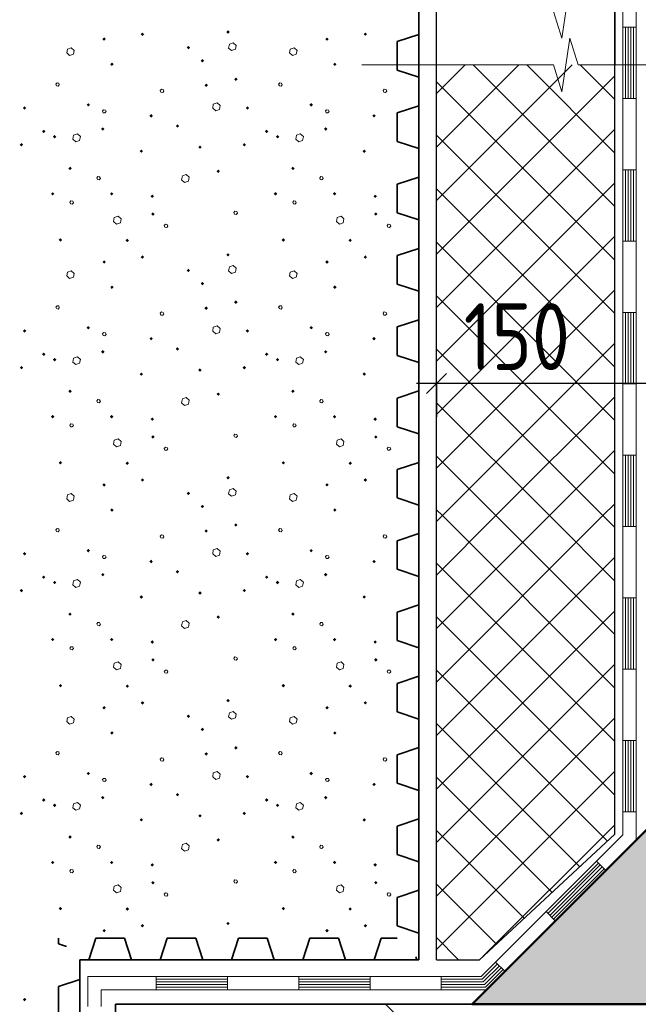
# Model space of a CAD drawing. Header units: millimetres. Extents: x 0 to 21000, y 0 to 14850.
# Tile 21 of 29: x 14644 to 15801, y 8494 to 10335. Entities that reach past the tile are written whole.
import ezdxf

# ---------------------------------------------------------------- set-up
doc = ezdxf.new("R2010")
doc.units = ezdxf.units.MM
for name, color, linetype, lineweight in [('Standard', 7, 'Continuous', 25), ('ЖБ Плита Фундамента верхний уровень', 7, 'Continuous', 35), ('Размерная линия_ общее', 7, 'Continuous', 13), ('Стена_ кирп кладка силик нес', 8, 'Continuous', 70), ('Фундаменты общие', 7, 'Continuous', 25)]:
    doc.layers.add(name, color=color, linetype=linetype, lineweight=lineweight)
doc.styles.add('ISOCPEUR', font='txt')

msp = doc.modelspace()

# ---------------------------------------------------------------- hatches: boundary and pattern name
at = {"layer": 'Стена_ кирп кладка силик нес', "linetype": 'Continuous', "lineweight": 13, "transparency": 33554687}
for points in [[(14870.6, 10307.8), (14873.8, 10311), (14877.1, 10307.8), (14873.8, 10304.5)], [(15030.6, 10311.9), (15033.8, 10315.2), (15037.1, 10311.9), (15033.8, 10308.7)], [(15287.2, 10307.8), (15290.5, 10311), (15293.7, 10307.8), (15290.5, 10304.5)], [(14798.9, 10298.6), (14802.2, 10301.9), (14805.4, 10298.6), (14802.2, 10295.4)], [(15215.6, 10298.6), (15218.8, 10301.9), (15222.1, 10298.6), (15218.8, 10295.4)], [(14956.4, 10282.8), (14959.7, 10286), (14962.9, 10282.8), (14959.7, 10279.5)], [(14813.5, 10251.5), (14816.7, 10254.8), (14820, 10251.5), (14816.7, 10248.3)], [(14982.7, 10258.2), (14985.9, 10261.4), (14989.2, 10258.2), (14985.9, 10254.9)], [(15230.2, 10251.5), (15233.4, 10254.8), (15236.7, 10251.5), (15233.4, 10248.3)], [(15045.2, 10223.6), (15048.4, 10226.9), (15051.7, 10223.6), (15048.4, 10220.4)], [(14989.7, 10212.4), (14993, 10215.6), (14996.2, 10212.4), (14993, 10209.1)], [(14650.2, 10169.9), (14653.4, 10173.1), (14656.7, 10169.9), (14653.4, 10166.6)], [(14769.3, 10175.7), (14772.6, 10178.9), (14775.8, 10175.7), (14772.6, 10172.4)], [(15066.8, 10169.9), (15070.1, 10173.1), (15073.3, 10169.9), (15070.1, 10166.6)], [(15186, 10175.7), (15189.2, 10178.9), (15192.5, 10175.7), (15189.2, 10172.4)], [(14886.8, 10155.3), (14890.1, 10158.5), (14893.3, 10155.3), (14890.1, 10152)], [(15303.5, 10155.3), (15306.7, 10158.5), (15310, 10155.3), (15306.7, 10152)], [(14686, 10126.1), (14689.2, 10129.4), (14692.5, 10126.1), (14689.2, 10122.9)], [(14796.4, 10130.7), (14799.7, 10133.9), (14802.9, 10130.7), (14799.7, 10127.4)], [(14936, 10136.1), (14939.2, 10139.4), (14942.5, 10136.1), (14939.2, 10132.9)], [(15102.7, 10126.1), (15105.9, 10129.4), (15109.2, 10126.1), (15105.9, 10122.9)], [(15213.1, 10130.7), (15216.3, 10133.9), (15219.6, 10130.7), (15216.3, 10127.4)], [(14706.4, 10116.1), (14709.7, 10119.4), (14712.9, 10116.1), (14709.7, 10112.9)], [(15123.1, 10116.1), (15126.3, 10119.4), (15129.6, 10116.1), (15126.3, 10112.9)], [(14644.3, 10101.1), (14647.6, 10104.4), (14650.8, 10101.1), (14647.6, 10097.9)], [(14868.5, 10089), (14871.7, 10092.3), (14875, 10089), (14871.7, 10085.8)], [(14978.1, 10096.5), (14981.3, 10099.8), (14984.6, 10096.5), (14981.3, 10093.3)], [(15061, 10101.1), (15064.2, 10104.4), (15067.5, 10101.1), (15064.2, 10097.9)], [(15285.2, 10089), (15288.4, 10092.3), (15291.7, 10089), (15288.4, 10085.8)], [(14735.2, 10056.9), (14738.4, 10060.2), (14741.7, 10056.9), (14738.4, 10053.7)], [(15012.2, 10051.5), (15015.5, 10054.8), (15018.7, 10051.5), (15015.5, 10048.3)], [(15151.8, 10056.9), (15155.1, 10060.2), (15158.3, 10056.9), (15155.1, 10053.7)], [(14702.7, 10009.4), (14705.9, 10012.7), (14709.2, 10009.4), (14705.9, 10006.2)], [(14813.1, 10009.4), (14816.3, 10012.7), (14819.6, 10009.4), (14816.3, 10006.2)], [(14888.9, 10004.9), (14892.2, 10008.1), (14895.4, 10004.9), (14892.2, 10001.6)], [(15119.3, 10009.4), (15122.6, 10012.7), (15125.8, 10009.4), (15122.6, 10006.2)], [(15229.7, 10009.4), (15233, 10012.7), (15236.2, 10009.4), (15233, 10006.2)], [(15305.6, 10004.9), (15308.8, 10008.1), (15312.1, 10004.9), (15308.8, 10001.6)], [(14890.2, 9971.5), (14893.4, 9974.8), (14896.7, 9971.5), (14893.4, 9968.3)], [(15306.8, 9971.5), (15310.1, 9974.8), (15313.3, 9971.5), (15310.1, 9968.3)], [(14717.2, 9923.2), (14720.5, 9926.4), (14723.7, 9923.2), (14720.5, 9919.9)], [(14842.2, 9922.4), (14845.5, 9925.6), (14848.7, 9922.4), (14845.5, 9919.1)], [(15133.9, 9923.2), (15137.2, 9926.4), (15140.4, 9923.2), (15137.2, 9919.9)], [(15258.9, 9922.4), (15262.2, 9925.6), (15265.4, 9922.4), (15262.2, 9919.1)], [(14798.9, 9881.9), (14802.2, 9885.2), (14805.4, 9881.9), (14802.2, 9878.7)], [(14870.6, 9891.1), (14873.8, 9894.4), (14877.1, 9891.1), (14873.8, 9887.9)], [(15030.6, 9895.3), (15033.8, 9898.5), (15037.1, 9895.3), (15033.8, 9892)], [(15215.6, 9881.9), (15218.8, 9885.2), (15222.1, 9881.9), (15218.8, 9878.7)], [(15287.2, 9891.1), (15290.5, 9894.4), (15293.7, 9891.1), (15290.5, 9887.9)], [(14956.4, 9866.1), (14959.7, 9869.4), (14962.9, 9866.1), (14959.7, 9862.9)], [(14813.5, 9834.9), (14816.7, 9838.1), (14820, 9834.9), (14816.7, 9831.6)], [(14982.7, 9841.5), (14985.9, 9844.8), (14989.2, 9841.5), (14985.9, 9838.3)], [(15230.2, 9834.9), (15233.4, 9838.1), (15236.7, 9834.9), (15233.4, 9831.6)], [(14989.7, 9795.7), (14993, 9798.9), (14996.2, 9795.7), (14993, 9792.4)], [(15045.2, 9806.9), (15048.4, 9810.2), (15051.7, 9806.9), (15048.4, 9803.7)], [(14650.2, 9753.2), (14653.4, 9756.4), (14656.7, 9753.2), (14653.4, 9749.9)], [(14769.3, 9759), (14772.6, 9762.3), (14775.8, 9759), (14772.6, 9755.8)], [(15066.8, 9753.2), (15070.1, 9756.4), (15073.3, 9753.2), (15070.1, 9749.9)], [(15186, 9759), (15189.2, 9762.3), (15192.5, 9759), (15189.2, 9755.8)], [(14886.8, 9738.6), (14890.1, 9741.9), (14893.3, 9738.6), (14890.1, 9735.4)], [(15303.5, 9738.6), (15306.7, 9741.9), (15310, 9738.6), (15306.7, 9735.4)], [(14936, 9719.4), (14939.2, 9722.7), (14942.5, 9719.4), (14939.2, 9716.2)], [(14686, 9709.4), (14689.2, 9712.7), (14692.5, 9709.4), (14689.2, 9706.2)], [(14706.4, 9699.4), (14709.7, 9702.7), (14712.9, 9699.4), (14709.7, 9696.2)], [(14796.4, 9714), (14799.7, 9717.3), (14802.9, 9714), (14799.7, 9710.8)], [(15102.7, 9709.4), (15105.9, 9712.7), (15109.2, 9709.4), (15105.9, 9706.2)], [(15123.1, 9699.4), (15126.3, 9702.7), (15129.6, 9699.4), (15126.3, 9696.2)], [(15213.1, 9714), (15216.3, 9717.3), (15219.6, 9714), (15216.3, 9710.8)], [(14644.3, 9684.4), (14647.6, 9687.7), (14650.8, 9684.4), (14647.6, 9681.2)], [(14978.1, 9679.9), (14981.3, 9683.1), (14984.6, 9679.9), (14981.3, 9676.6)], [(15061, 9684.4), (15064.2, 9687.7), (15067.5, 9684.4), (15064.2, 9681.2)], [(14868.5, 9672.4), (14871.7, 9675.6), (14875, 9672.4), (14871.7, 9669.1)], [(15285.2, 9672.4), (15288.4, 9675.6), (15291.7, 9672.4), (15288.4, 9669.1)], [(14735.2, 9640.3), (14738.4, 9643.5), (14741.7, 9640.3), (14738.4, 9637)], [(15012.2, 9634.9), (15015.5, 9638.1), (15018.7, 9634.9), (15015.5, 9631.6)], [(15151.8, 9640.3), (15155.1, 9643.5), (15158.3, 9640.3), (15155.1, 9637)], [(14702.7, 9592.8), (14705.9, 9596), (14709.2, 9592.8), (14705.9, 9589.5)], [(14813.1, 9592.8), (14816.3, 9596), (14819.6, 9592.8), (14816.3, 9589.5)], [(14888.9, 9588.2), (14892.2, 9591.4), (14895.4, 9588.2), (14892.2, 9584.9)], [(15119.3, 9592.8), (15122.6, 9596), (15125.8, 9592.8), (15122.6, 9589.5)], [(15229.7, 9592.8), (15233, 9596), (15236.2, 9592.8), (15233, 9589.5)], [(15305.6, 9588.2), (15308.8, 9591.4), (15312.1, 9588.2), (15308.8, 9584.9)], [(14890.2, 9554.9), (14893.4, 9558.1), (14896.7, 9554.9), (14893.4, 9551.6)], [(15306.8, 9554.9), (15310.1, 9558.1), (15313.3, 9554.9), (15310.1, 9551.6)], [(14717.2, 9506.5), (14720.5, 9509.8), (14723.7, 9506.5), (14720.5, 9503.3)], [(14842.2, 9505.7), (14845.5, 9508.9), (14848.7, 9505.7), (14845.5, 9502.4)], [(15133.9, 9506.5), (15137.2, 9509.8), (15140.4, 9506.5), (15137.2, 9503.3)], [(15258.9, 9505.7), (15262.2, 9508.9), (15265.4, 9505.7), (15262.2, 9502.4)], [(15030.6, 9478.6), (15033.8, 9481.9), (15037.1, 9478.6), (15033.8, 9475.4)], [(14798.9, 9465.3), (14802.2, 9468.5), (14805.4, 9465.3), (14802.2, 9462)], [(14870.6, 9474.4), (14873.8, 9477.7), (14877.1, 9474.4), (14873.8, 9471.2)], [(15215.6, 9465.3), (15218.8, 9468.5), (15222.1, 9465.3), (15218.8, 9462)], [(15287.2, 9474.4), (15290.5, 9477.7), (15293.7, 9474.4), (15290.5, 9471.2)], [(14956.4, 9449.4), (14959.7, 9452.7), (14962.9, 9449.4), (14959.7, 9446.2)], [(14982.7, 9424.9), (14985.9, 9428.1), (14989.2, 9424.9), (14985.9, 9421.6)], [(14813.5, 9418.2), (14816.7, 9421.4), (14820, 9418.2), (14816.7, 9414.9)], [(15230.2, 9418.2), (15233.4, 9421.4), (15236.7, 9418.2), (15233.4, 9414.9)], [(15045.2, 9390.3), (15048.4, 9393.5), (15051.7, 9390.3), (15048.4, 9387)], [(14989.7, 9379), (14993, 9382.3), (14996.2, 9379), (14993, 9375.8)], [(14650.2, 9336.5), (14653.4, 9339.8), (14656.7, 9336.5), (14653.4, 9333.3)], [(14769.3, 9342.4), (14772.6, 9345.6), (14775.8, 9342.4), (14772.6, 9339.1)], [(15066.8, 9336.5), (15070.1, 9339.8), (15073.3, 9336.5), (15070.1, 9333.3)], [(15186, 9342.4), (15189.2, 9345.6), (15192.5, 9342.4), (15189.2, 9339.1)], [(14886.8, 9321.9), (14890.1, 9325.2), (14893.3, 9321.9), (14890.1, 9318.7)], [(15303.5, 9321.9), (15306.7, 9325.2), (15310, 9321.9), (15306.7, 9318.7)], [(14686, 9292.8), (14689.2, 9296), (14692.5, 9292.8), (14689.2, 9289.5)], [(14796.4, 9297.4), (14799.7, 9300.6), (14802.9, 9297.4), (14799.7, 9294.1)], [(14936, 9302.8), (14939.2, 9306), (14942.5, 9302.8), (14939.2, 9299.5)], [(15102.7, 9292.8), (15105.9, 9296), (15109.2, 9292.8), (15105.9, 9289.5)], [(15213.1, 9297.4), (15216.3, 9300.6), (15219.6, 9297.4), (15216.3, 9294.1)], [(14706.4, 9282.8), (14709.7, 9286), (14712.9, 9282.8), (14709.7, 9279.5)], [(15123.1, 9282.8), (15126.3, 9286), (15129.6, 9282.8), (15126.3, 9279.5)], [(14644.3, 9267.8), (14647.6, 9271), (14650.8, 9267.8), (14647.6, 9264.5)], [(14868.5, 9255.7), (14871.7, 9258.9), (14875, 9255.7), (14871.7, 9252.4)], [(14978.1, 9263.2), (14981.3, 9266.4), (14984.6, 9263.2), (14981.3, 9259.9)], [(15061, 9267.8), (15064.2, 9271), (15067.5, 9267.8), (15064.2, 9264.5)], [(15285.2, 9255.7), (15288.4, 9258.9), (15291.7, 9255.7), (15288.4, 9252.4)], [(14735.2, 9223.6), (14738.4, 9226.9), (14741.7, 9223.6), (14738.4, 9220.4)], [(15151.8, 9223.6), (15155.1, 9226.9), (15158.3, 9223.6), (15155.1, 9220.4)], [(15012.2, 9218.2), (15015.5, 9221.4), (15018.7, 9218.2), (15015.5, 9214.9)], [(14702.7, 9176.1), (14705.9, 9179.4), (14709.2, 9176.1), (14705.9, 9172.9)], [(14813.1, 9176.1), (14816.3, 9179.4), (14819.6, 9176.1), (14816.3, 9172.9)], [(14888.9, 9171.5), (14892.2, 9174.8), (14895.4, 9171.5), (14892.2, 9168.3)], [(15119.3, 9176.1), (15122.6, 9179.4), (15125.8, 9176.1), (15122.6, 9172.9)], [(15229.7, 9176.1), (15233, 9179.4), (15236.2, 9176.1), (15233, 9172.9)], [(15305.6, 9171.5), (15308.8, 9174.8), (15312.1, 9171.5), (15308.8, 9168.3)], [(14890.2, 9138.2), (14893.4, 9141.4), (14896.7, 9138.2), (14893.4, 9134.9)], [(15306.8, 9138.2), (15310.1, 9141.4), (15313.3, 9138.2), (15310.1, 9134.9)], [(14717.2, 9089.9), (14720.5, 9093.1), (14723.7, 9089.9), (14720.5, 9086.6)], [(15133.9, 9089.9), (15137.2, 9093.1), (15140.4, 9089.9), (15137.2, 9086.6)], [(14842.2, 9089), (14845.5, 9092.3), (14848.7, 9089), (14845.5, 9085.8)], [(15258.9, 9089), (15262.2, 9092.3), (15265.4, 9089), (15262.2, 9085.8)], [(14870.6, 9057.8), (14873.8, 9061), (14877.1, 9057.8), (14873.8, 9054.5)], [(15030.6, 9061.9), (15033.8, 9065.2), (15037.1, 9061.9), (15033.8, 9058.7)], [(15287.2, 9057.8), (15290.5, 9061), (15293.7, 9057.8), (15290.5, 9054.5)], [(14798.9, 9048.6), (14802.2, 9051.9), (14805.4, 9048.6), (14802.2, 9045.4)], [(15215.6, 9048.6), (15218.8, 9051.9), (15222.1, 9048.6), (15218.8, 9045.4)], [(14956.4, 9032.8), (14959.7, 9036), (14962.9, 9032.8), (14959.7, 9029.5)], [(14813.5, 9001.5), (14816.7, 9004.8), (14820, 9001.5), (14816.7, 8998.3)], [(14982.7, 9008.2), (14985.9, 9011.4), (14989.2, 9008.2), (14985.9, 9004.9)], [(15230.2, 9001.5), (15233.4, 9004.8), (15236.7, 9001.5), (15233.4, 8998.3)], [(14989.7, 8962.4), (14993, 8965.6), (14996.2, 8962.4), (14993, 8959.1)], [(15045.2, 8973.6), (15048.4, 8976.9), (15051.7, 8973.6), (15048.4, 8970.4)], [(14769.3, 8925.7), (14772.6, 8928.9), (14775.8, 8925.7), (14772.6, 8922.4)], [(15186, 8925.7), (15189.2, 8928.9), (15192.5, 8925.7), (15189.2, 8922.4)], [(14650.2, 8919.9), (14653.4, 8923.1), (14656.7, 8919.9), (14653.4, 8916.6)], [(15066.8, 8919.9), (15070.1, 8923.1), (15073.3, 8919.9), (15070.1, 8916.6)], [(14886.8, 8905.3), (14890.1, 8908.5), (14893.3, 8905.3), (14890.1, 8902)], [(15303.5, 8905.3), (15306.7, 8908.5), (15310, 8905.3), (15306.7, 8902)], [(14686, 8876.1), (14689.2, 8879.4), (14692.5, 8876.1), (14689.2, 8872.9)], [(14796.4, 8880.7), (14799.7, 8883.9), (14802.9, 8880.7), (14799.7, 8877.4)], [(14936, 8886.1), (14939.2, 8889.4), (14942.5, 8886.1), (14939.2, 8882.9)], [(15102.7, 8876.1), (15105.9, 8879.4), (15109.2, 8876.1), (15105.9, 8872.9)], [(15213.1, 8880.7), (15216.3, 8883.9), (15219.6, 8880.7), (15216.3, 8877.4)], [(14644.3, 8851.1), (14647.6, 8854.4), (14650.8, 8851.1), (14647.6, 8847.9)], [(14706.4, 8866.1), (14709.7, 8869.4), (14712.9, 8866.1), (14709.7, 8862.9)], [(15061, 8851.1), (15064.2, 8854.4), (15067.5, 8851.1), (15064.2, 8847.9)], [(15123.1, 8866.1), (15126.3, 8869.4), (15129.6, 8866.1), (15126.3, 8862.9)], [(14868.5, 8839), (14871.7, 8842.3), (14875, 8839), (14871.7, 8835.8)], [(14978.1, 8846.5), (14981.3, 8849.8), (14984.6, 8846.5), (14981.3, 8843.3)], [(15285.2, 8839), (15288.4, 8842.3), (15291.7, 8839), (15288.4, 8835.8)], [(14735.2, 8806.9), (14738.4, 8810.2), (14741.7, 8806.9), (14738.4, 8803.7)], [(15012.2, 8801.5), (15015.5, 8804.8), (15018.7, 8801.5), (15015.5, 8798.3)], [(15151.8, 8806.9), (15155.1, 8810.2), (15158.3, 8806.9), (15155.1, 8803.7)], [(14702.7, 8759.4), (14705.9, 8762.7), (14709.2, 8759.4), (14705.9, 8756.2)], [(14813.1, 8759.4), (14816.3, 8762.7), (14819.6, 8759.4), (14816.3, 8756.2)], [(15119.3, 8759.4), (15122.6, 8762.7), (15125.8, 8759.4), (15122.6, 8756.2)], [(15229.7, 8759.4), (15233, 8762.7), (15236.2, 8759.4), (15233, 8756.2)], [(14888.9, 8754.9), (14892.2, 8758.1), (14895.4, 8754.9), (14892.2, 8751.6)], [(15305.6, 8754.9), (15308.8, 8758.1), (15312.1, 8754.9), (15308.8, 8751.6)], [(14890.2, 8721.5), (14893.4, 8724.8), (14896.7, 8721.5), (14893.4, 8718.3)], [(15306.8, 8721.5), (15310.1, 8724.8), (15313.3, 8721.5), (15310.1, 8718.3)], [(14717.2, 8673.2), (14720.5, 8676.4), (14723.7, 8673.2), (14720.5, 8669.9)], [(14842.2, 8672.4), (14845.5, 8675.6), (14848.7, 8672.4), (14845.5, 8669.1)], [(15133.9, 8673.2), (15137.2, 8676.4), (15140.4, 8673.2), (15137.2, 8669.9)], [(15258.9, 8672.4), (15262.2, 8675.6), (15265.4, 8672.4), (15262.2, 8669.1)], [(14798.9, 8631.9), (14802.2, 8635.2), (14805.4, 8631.9), (14802.2, 8628.7)], [(14870.6, 8641.1), (14873.8, 8644.4), (14877.1, 8641.1), (14873.8, 8637.9)], [(15030.6, 8645.3), (15033.8, 8648.5), (15037.1, 8645.3), (15033.8, 8642)], [(15215.6, 8631.9), (15218.8, 8635.2), (15222.1, 8631.9), (15218.8, 8628.7)], [(15287.2, 8641.1), (15290.5, 8644.4), (15293.7, 8641.1), (15290.5, 8637.9)], [(14650.2, 8503.2), (14653.4, 8506.4), (14656.7, 8503.2), (14653.4, 8499.9)]]:
    msp.add_hatch(color=7, dxfattribs=at).paths.add_polyline_path(points, flags=16)
msp.add_hatch(color=7, dxfattribs=at).paths.add_polyline_path([(15823.6, 8494.2), (15823.6, 8827.6), (15490.2, 8494.2)])

# ---------------------------------------------------------------- linework, layer by layer
at = {"layer": 'Standard', "color": 7, "linetype": 'Continuous', "lineweight": 35, "transparency": 33554687}
for p, q in [((15390.2, 13000.8), (15390.2, 10334.1)), ((15390.2, 10360.8), (15390.2, 10334.1)), ((15390.2, 10334.1), (15390.2, 8577.6)), ((15390.2, 10334.1), (15390.2, 10307.4)), ((15390.2, 10307.4), (15350.2, 10294.1)), ((15350.2, 10294.1), (15350.2, 10240.8)), ((15350.2, 10240.8), (15390.2, 10227.4)), ((15390.2, 10227.4), (15390.2, 10174.1)), ((15390.2, 10174.1), (15350.2, 10160.8)), ((15350.2, 10160.8), (15350.2, 10107.4)), ((15350.2, 10107.4), (15390.2, 10094.1)), ((15390.2, 10094.1), (15390.2, 10040.8)), ((15390.2, 10040.8), (15350.2, 10027.4)), ((15350.2, 10027.4), (15350.2, 9974.1)), ((15350.2, 9974.1), (15390.2, 9960.8)), ((15390.2, 9960.8), (15390.2, 9907.4)), ((15390.2, 9907.4), (15350.2, 9894.1)), ((15350.2, 9894.1), (15350.2, 9840.8)), ((15350.2, 9840.8), (15390.2, 9827.4)), ((15390.2, 9827.4), (15390.2, 9774.1)), ((15390.2, 9774.1), (15350.2, 9760.8)), ((15350.2, 9760.8), (15350.2, 9707.4)), ((15350.2, 9707.4), (15390.2, 9694.1)), ((15390.2, 9694.1), (15390.2, 9640.8)), ((15390.2, 9640.8), (15350.2, 9627.4)), ((15350.2, 9627.4), (15350.2, 9574.1)), ((15350.2, 9574.1), (15390.2, 9560.8)), ((15390.2, 9560.8), (15390.2, 9507.4)), ((15390.2, 9507.4), (15350.2, 9494.1)), ((15350.2, 9494.1), (15350.2, 9440.8)), ((15350.2, 9440.8), (15390.2, 9427.4)), ((15390.2, 9427.4), (15390.2, 9374.1)), ((15390.2, 9374.1), (15350.2, 9360.8)), ((15350.2, 9360.8), (15350.2, 9307.4)), ((15350.2, 9307.4), (15390.2, 9294.1)), ((15390.2, 9294.1), (15390.2, 9240.8)), ((15390.2, 9240.8), (15350.2, 9227.4)), ((15350.2, 9227.4), (15350.2, 9174.1)), ((15350.2, 9174.1), (15390.2, 9160.8)), ((15390.2, 9160.8), (15390.2, 9107.4)), ((15390.2, 9107.4), (15350.2, 9094.1)), ((15350.2, 9094.1), (15350.2, 9040.8)), ((15350.2, 9040.8), (15390.2, 9027.4)), ((15390.2, 9027.4), (15390.2, 8974.1)), ((15390.2, 8974.1), (15350.2, 8960.8)), ((15350.2, 8960.8), (15350.2, 8907.4)), ((15350.2, 8907.4), (15390.2, 8894.1)), ((15390.2, 8894.1), (15390.2, 8840.8)), ((15390.2, 8840.8), (15350.2, 8827.4)), ((15350.2, 8827.4), (15350.2, 8774.1)), ((15350.2, 8774.1), (15390.2, 8760.8)), ((15390.2, 8760.8), (15390.2, 8707.4)), ((15390.2, 8707.4), (15350.2, 8694.1)), ((15350.2, 8694.1), (15350.2, 8640.8)), ((15350.2, 8640.8), (15390.2, 8627.4)), ((14716.8, 8617.6), (14716.8, 8607.5)), ((14786.8, 8617.6), (14773.4, 8577.6)), ((14840.1, 8617.6), (14786.8, 8617.6)), ((14853.4, 8577.6), (14840.1, 8617.6)), ((14920.1, 8617.6), (14906.8, 8577.6)), ((14973.4, 8617.6), (14920.1, 8617.6)), ((14986.8, 8577.6), (14973.4, 8617.6)), ((15053.4, 8617.6), (15040.1, 8577.6)), ((15106.8, 8617.6), (15053.4, 8617.6)), ((15120.1, 8577.6), (15106.8, 8617.6)), ((15186.8, 8617.6), (15173.4, 8577.6)), ((15240.1, 8617.6), (15186.8, 8617.6)), ((15253.4, 8577.6), (15240.1, 8617.6)), ((15320.1, 8617.6), (15306.8, 8577.6)), ((15350.2, 8617.6), (15320.1, 8617.6)), ((15390.2, 8627.4), (15390.2, 8577.6)), ((14716.8, 8607.5), (14732, 8602.4)), ((15386.8, 8577.6), (15385, 8582.8)), ((15390.2, 8577.6), (14756.8, 8577.6)), ((14773.4, 8577.6), (14756.8, 8577.6)), ((14756.8, 8577.6), (14756.8, 8300.8)), ((14756.8, 8577.6), (14756.8, 8540.8)), ((14906.8, 8577.6), (14853.4, 8577.6)), ((15040.1, 8577.6), (14986.8, 8577.6)), ((15173.4, 8577.6), (15120.1, 8577.6)), ((15306.8, 8577.6), (15253.4, 8577.6)), ((15390.2, 8577.6), (15386.8, 8577.6)), ((14756.8, 8540.8), (14716.8, 8527.5)), ((14716.8, 8527.5), (14716.8, 8474.1))]:
    msp.add_line(p, q, dxfattribs=at)
at = {"layer": 'Standard', "color": 7, "linetype": 'Continuous', "lineweight": 18, "transparency": 33554687}
for p, q in [((15771.6, 10587.4), (15771.6, 10320.8)), ((15796.6, 10587.4), (15796.6, 10320.8)), ((15771.6, 10320.8), (15771.6, 10054.1)), ((15771.6, 10320.8), (15796.6, 10320.8)), ((15771.6, 10320.8), (15796.6, 10320.8)), ((15776.6, 10320.8), (15776.6, 10187.4)), ((15781.6, 10320.8), (15781.6, 10187.4)), ((15786.6, 10320.8), (15786.6, 10187.4)), ((15791.6, 10320.8), (15791.6, 10187.4)), ((15796.6, 10320.8), (15796.6, 10054.1)), ((15771.6, 10187.4), (15796.6, 10187.4)), ((15771.6, 10054.1), (15771.6, 9787.4)), ((15771.6, 10054.1), (15796.6, 10054.1)), ((15771.6, 10054.1), (15796.6, 10054.1)), ((15776.6, 10054.1), (15776.6, 9920.8)), ((15781.6, 10054.1), (15781.6, 9920.8)), ((15786.6, 10054.1), (15786.6, 9920.8)), ((15791.6, 10054.1), (15791.6, 9920.8)), ((15796.6, 10054.1), (15796.6, 9787.4)), ((15771.6, 9920.8), (15796.6, 9920.8)), ((15771.6, 9787.4), (15771.6, 9520.8)), ((15771.6, 9787.4), (15796.6, 9787.4)), ((15771.6, 9787.4), (15796.6, 9787.4)), ((15776.6, 9787.4), (15776.6, 9654.1)), ((15781.6, 9787.4), (15781.6, 9654.1)), ((15786.6, 9787.4), (15786.6, 9654.1)), ((15791.6, 9787.4), (15791.6, 9654.1)), ((15796.6, 9787.4), (15796.6, 9520.8)), ((15771.6, 9654.1), (15796.6, 9654.1)), ((15771.6, 9520.8), (15771.6, 9254.1)), ((15771.6, 9520.8), (15796.6, 9520.8)), ((15771.6, 9520.8), (15796.6, 9520.8)), ((15776.6, 9520.8), (15776.6, 9387.4)), ((15781.6, 9520.8), (15781.6, 9387.4)), ((15786.6, 9520.8), (15786.6, 9387.4)), ((15791.6, 9520.8), (15791.6, 9387.4)), ((15796.6, 9520.8), (15796.6, 9254.1)), ((15771.6, 9387.4), (15796.6, 9387.4)), ((15771.6, 9254.1), (15771.6, 8987.4)), ((15771.6, 9254.1), (15796.6, 9254.1)), ((15771.6, 9254.1), (15796.6, 9254.1)), ((15776.6, 9254.1), (15776.6, 9120.8)), ((15781.6, 9254.1), (15781.6, 9120.8)), ((15786.6, 9254.1), (15786.6, 9120.8)), ((15791.6, 9254.1), (15791.6, 9120.8)), ((15796.6, 9254.1), (15796.6, 8987.4)), ((15771.6, 9120.8), (15796.6, 9120.8)), ((15771.6, 8987.4), (15771.6, 8811)), ((15771.6, 8987.4), (15796.6, 8987.4)), ((15771.6, 8987.4), (15796.6, 8987.4)), ((15776.6, 8987.4), (15776.6, 8854.1)), ((15781.6, 8987.4), (15781.6, 8854.1)), ((15786.6, 8987.4), (15786.6, 8854.1)), ((15791.6, 8987.4), (15791.6, 8854.1)), ((15796.6, 8987.4), (15796.6, 8800.6)), ((15771.6, 8854.1), (15796.6, 8854.1)), ((15771.6, 8811), (15722.5, 8761.8)), ((15796.6, 8800.6), (15740.2, 8744.2)), ((15722.5, 8761.8), (15533.9, 8573.3)), ((15722.5, 8761.8), (15740.2, 8744.2)), ((15722.5, 8761.8), (15740.2, 8744.2)), ((15740.2, 8744.2), (15551.6, 8555.6)), ((15726, 8758.3), (15631.7, 8664)), ((15729.6, 8754.8), (15635.3, 8660.5)), ((15733.1, 8751.2), (15638.8, 8657)), ((15736.6, 8747.7), (15642.3, 8653.4)), ((15628.2, 8667.6), (15645.9, 8649.9)), ((15533.9, 8573.3), (15506.8, 8546.1)), ((15537.5, 8569.7), (15508.9, 8541.2)), ((15541, 8566.2), (15510.9, 8536.2)), ((15544.5, 8562.7), (15513, 8531.2)), ((15533.9, 8573.3), (15551.6, 8555.6)), ((15533.9, 8573.3), (15551.6, 8555.6)), ((15032.5, 8546.2), (14771.6, 8546.2)), ((14771.6, 8546.1), (14771.6, 8490.4)), ((14899.2, 8546.2), (14899.2, 8521.1)), ((15032.5, 8541.1), (14899.2, 8541.1)), ((15299.2, 8546.2), (15032.5, 8546.2)), ((15032.5, 8546.2), (15032.5, 8521.1)), ((15032.5, 8546.2), (15032.5, 8521.1)), ((15165.9, 8546.2), (15165.9, 8521.1)), ((15299.2, 8541.1), (15165.9, 8541.1)), ((15506.8, 8546.2), (15299.2, 8546.2)), ((15299.2, 8546.2), (15299.2, 8521.1)), ((15299.2, 8546.2), (15299.2, 8521.1)), ((15432.5, 8546.2), (15432.5, 8521.1)), ((15508.9, 8541.1), (15432.5, 8541.1)), ((15548.1, 8559.1), (15515.1, 8526.2)), ((15551.6, 8555.6), (15517.1, 8521.1)), ((15032.5, 8536.1), (14899.2, 8536.1)), ((15032.5, 8531.1), (14899.2, 8531.1)), ((15032.5, 8526.1), (14899.2, 8526.1)), ((15299.2, 8536.1), (15165.9, 8536.1)), ((15299.2, 8531.1), (15165.9, 8531.1)), ((15299.2, 8526.1), (15165.9, 8526.1)), ((15510.9, 8536.1), (15432.5, 8536.1)), ((15513, 8531.1), (15432.5, 8531.1)), ((15515.1, 8526.1), (15432.5, 8526.1)), ((15032.5, 8521.1), (14796.6, 8521.1)), ((14796.6, 8521.1), (14796.6, 8490.4)), ((15299.2, 8521.1), (15032.5, 8521.1)), ((15517.1, 8521.1), (15299.2, 8521.1))]:
    msp.add_line(p, q, dxfattribs=at)
at = {"layer": 'Standard', "color": 7, "linetype": 'Continuous', "lineweight": 13, "transparency": 33554687}
for p, q in [((15657.6, 10300.3), (15672.9, 10400.3)), ((15642.3, 10350.3), (15657.6, 10300.3)), ((15657.6, 10200.3), (15672.9, 10300.3)), ((15672.9, 10300.3), (15688.1, 10250.3)), ((15283.6, 10250.3), (15642.3, 10250.3)), ((15642.3, 10250.3), (15657.6, 10200.3)), ((15688.1, 10250.3), (16046.9, 10250.3))]:
    msp.add_line(p, q, dxfattribs=at)
at = {"layer": 'Standard', "color": 9, "linetype": 'Continuous', "lineweight": 13, "transparency": 33554687}
for p, q in [((15423.6, 10196.7), (15477.1, 10250.3)), ((15423.6, 10096.7), (15577.1, 10250.3)), ((15423.6, 9996.7), (15677.1, 10250.3)), ((15492.2, 10250.3), (15756.9, 9985.5)), ((15592.2, 10250.3), (15756.9, 10085.5)), ((15692.2, 10250.3), (15756.9, 10185.5)), ((15423.6, 9896.7), (15756.9, 10230)), ((15423.6, 10218.9), (15756.9, 9885.5)), ((15423.6, 9796.7), (15756.9, 10130)), ((15423.6, 10118.9), (15756.9, 9785.5)), ((15423.6, 9696.7), (15756.9, 10030)), ((15423.6, 10018.9), (15756.9, 9685.5)), ((15423.6, 9596.7), (15756.9, 9930)), ((15423.6, 9918.9), (15756.9, 9585.5)), ((15423.6, 9496.7), (15756.9, 9830)), ((15423.6, 9818.9), (15756.9, 9485.5)), ((15434.7, 9407.8), (15756.9, 9730)), ((15423.6, 9718.9), (15734.7, 9407.8)), ((15534.7, 9407.8), (15756.9, 9630)), ((15423.6, 9618.9), (15634.7, 9407.8)), ((15423.6, 9518.9), (15534.7, 9407.8)), ((15634.7, 9407.8), (15756.9, 9530)), ((15734.7, 9407.8), (15756.9, 9430)), ((15423.6, 9418.9), (15434.7, 9407.8)), ((15423.6, 9396.7), (15434.7, 9407.8)), ((15423.6, 9296.7), (15534.7, 9407.8)), ((15423.6, 9196.7), (15634.7, 9407.8)), ((15423.6, 9096.7), (15734.7, 9407.8)), ((15434.7, 9407.8), (15756.9, 9085.5)), ((15534.7, 9407.8), (15756.9, 9185.5)), ((15634.7, 9407.8), (15756.9, 9285.5)), ((15734.7, 9407.8), (15756.9, 9385.5)), ((15423.6, 8996.7), (15756.9, 9330)), ((15423.6, 9318.9), (15756.9, 8985.5)), ((15423.6, 8896.7), (15756.9, 9230)), ((15423.6, 9218.9), (15756.9, 8885.5)), ((15423.6, 8796.7), (15756.9, 9130)), ((15423.6, 9118.9), (15743.1, 8799.3)), ((15423.6, 8696.7), (15756.9, 9030)), ((15423.6, 9018.9), (15691.2, 8751.2)), ((15423.6, 8596.7), (15756.9, 8930)), ((15423.6, 8918.9), (15639.4, 8703.1)), ((15423.6, 8818.9), (15587.5, 8655)), ((15510.4, 8583.5), (15756.9, 8830)), ((15423.6, 8718.9), (15535.6, 8606.9)), ((15423.6, 8618.9), (15464.9, 8577.6))]:
    msp.add_line(p, q, dxfattribs=at)
at = {"layer": 'Standard', "color": 251, "linetype": 'Continuous', "lineweight": 25, "true_color": 0x656565, "transparency": 33554687}
for points in [[(15423.6, 8577.6), (15423.6, 13000.8), (15756.9, 13000.8), (15756.9, 10250.3)], [(15423.6, 8577.6), (15504, 8577.6), (15756.9, 8812.1), (15756.9, 13000.8)]]:
    msp.add_lwpolyline(points, dxfattribs=at)
at = {"layer": 'ЖБ Плита Фундамента верхний уровень', "color": 7, "linetype": 'Continuous', "lineweight": 35, "transparency": 33554687}
for p, q in [((14823.6, 8494.2), (14823.6, 7160.9)), ((15823.6, 8494.2), (14823.6, 8494.2))]:
    msp.add_line(p, q, dxfattribs=at)
at = {"layer": 'ЖБ Плита Фундамента верхний уровень', "color": 251, "linetype": 'Continuous', "lineweight": 18, "true_color": 0x575757, "transparency": 33554687}
msp.add_line((15328.2, 8494.2), (15374.7, 8447.8), dxfattribs=at)
at = {"layer": 'Размерная линия_ общее', "color": 253, "linetype": 'Continuous', "lineweight": -3, "true_color": 0xa0a0a0, "transparency": 33554687}
for q in [(15423.6, 9717.4), (15423.6, 9592.4)]:
    msp.add_line((15423.6, 9654.9), q, dxfattribs=at)
at = {"layer": 'Размерная линия_ общее', "color": 7, "linetype": 'Continuous', "lineweight": 25, "transparency": 33554687}
msp.add_line((15442.3, 9673.6), (15404.8, 9636.1), dxfattribs=at)
at = {"layer": 'Размерная линия_ общее', "color": 7, "linetype": 'Continuous', "lineweight": -3, "transparency": 33554687}
for p, q in [((15423.6, 9654.9), (15386.1, 9654.9)), ((15823.6, 9654.9), (15423.6, 9654.9))]:
    msp.add_line(p, q, dxfattribs=at)
at = {"layer": 'Стена_ кирп кладка силик нес', "color": 253, "linetype": 'Continuous', "lineweight": 13, "true_color": 0xababab, "transparency": 33554687}
for points in [[(15048.8, 10286.9), (15043.4, 10291.9), (15036.3, 10289.4), (15034.7, 10281.9), (15040.5, 10277.4), (15047.6, 10279.9), (15048.8, 10286.9)], [(14746.3, 10277.4), (14740.5, 10282.4), (14733.4, 10279.9), (14732.2, 10272.8), (14737.6, 10267.8), (14744.7, 10270.3), (14746.3, 10277.4)], [(15163, 10277.4), (15157.2, 10282.4), (15150.1, 10279.9), (15148.8, 10272.8), (15154.2, 10267.8), (15161.3, 10270.3), (15163, 10277.4)], [(14713, 10211.5), (14716.3, 10210.7), (14718.4, 10213.2), (14717.2, 10216.5), (14714.2, 10216.9), (14711.7, 10214.4), (14713, 10211.5)], [(15129.7, 10211.5), (15133, 10210.7), (15135.1, 10213.2), (15133.8, 10216.5), (15130.9, 10216.9), (15128.4, 10214.4), (15129.7, 10211.5)], [(14908.4, 10199.4), (14911.7, 10199), (14913.8, 10201.5), (14912.6, 10204.4), (14909.2, 10205.3), (14907.2, 10202.8), (14908.4, 10199.4)], [(15325.1, 10199.4), (15328.4, 10199), (15330.5, 10201.5), (15329.2, 10204.4), (15325.9, 10205.3), (15323.8, 10202.8), (15325.1, 10199.4)], [(15019.2, 10174.4), (15013.4, 10179.4), (15006.3, 10176.9), (15005.1, 10169.4), (15010.9, 10164.4), (15018, 10166.9), (15019.2, 10174.4)], [(14800.5, 10161.1), (14803.4, 10160.7), (14805.9, 10163.2), (14804.7, 10166.1), (14801.3, 10166.5), (14799.2, 10164.4), (14800.5, 10161.1)], [(15217.2, 10161.1), (15220.1, 10160.7), (15222.6, 10163.2), (15221.3, 10166.1), (15218, 10166.5), (15215.9, 10164.4), (15217.2, 10161.1)], [(14758, 10116.5), (14752.2, 10121.5), (14745.1, 10119), (14743.8, 10111.5), (14749.2, 10106.9), (14756.3, 10109.4), (14758, 10116.5)], [(15174.7, 10116.5), (15168.8, 10121.5), (15161.7, 10119), (15160.5, 10111.5), (15165.9, 10106.9), (15173, 10109.4), (15174.7, 10116.5)], [(14789.7, 10036.1), (14792.6, 10035.3), (14795.1, 10037.8), (14793.8, 10041.1), (14790.5, 10041.5), (14788.4, 10039), (14789.7, 10036.1)], [(14960.9, 10040.3), (14955.5, 10045.3), (14948.4, 10042.8), (14946.7, 10035.3), (14952.6, 10030.3), (14959.7, 10032.8), (14960.9, 10040.3)], [(15206.3, 10036.1), (15209.2, 10035.3), (15211.7, 10037.8), (15210.5, 10041.1), (15207.2, 10041.5), (15205.1, 10039), (15206.3, 10036.1)], [(14739.2, 9990.7), (14742.2, 9990.3), (14744.7, 9992.8), (14743.4, 9995.7), (14740.1, 9996.1), (14738, 9993.6), (14739.2, 9990.7)], [(15155.9, 9990.7), (15158.8, 9990.3), (15161.3, 9992.8), (15160.1, 9995.7), (15156.7, 9996.1), (15154.7, 9993.6), (15155.9, 9990.7)], [(15045.9, 9971.5), (15048.8, 9970.7), (15051.3, 9973.2), (15050.1, 9976.1), (15046.7, 9976.9), (15044.7, 9974.4), (15045.9, 9971.5)], [(14833.8, 9962.8), (14828.4, 9967.8), (14820.9, 9965.3), (14819.7, 9957.8), (14825.5, 9952.8), (14832.6, 9955.3), (14833.8, 9962.8)], [(15250.5, 9962.8), (15245.1, 9967.8), (15237.6, 9965.3), (15236.3, 9957.8), (15242.2, 9952.8), (15249.2, 9955.3), (15250.5, 9962.8)], [(14915.9, 9946.9), (14919.2, 9946.5), (14921.3, 9949), (14920.1, 9951.9), (14916.7, 9952.4), (14914.7, 9949.9), (14915.9, 9946.9)], [(15332.6, 9946.9), (15335.9, 9946.5), (15338, 9949), (15336.7, 9951.9), (15333.4, 9952.4), (15331.3, 9949.9), (15332.6, 9946.9)], [(15048.8, 9870.3), (15043.4, 9875.3), (15036.3, 9872.8), (15034.7, 9865.3), (15040.5, 9860.7), (15047.6, 9863.2), (15048.8, 9870.3)], [(14746.3, 9860.7), (14740.5, 9865.7), (14733.4, 9863.2), (14732.2, 9856.1), (14737.6, 9851.1), (14744.7, 9853.6), (14746.3, 9860.7)], [(15163, 9860.7), (15157.2, 9865.7), (15150.1, 9863.2), (15148.8, 9856.1), (15154.2, 9851.1), (15161.3, 9853.6), (15163, 9860.7)], [(14713, 9794.9), (14716.3, 9794), (14718.4, 9796.5), (14717.2, 9799.9), (14714.2, 9800.3), (14711.7, 9797.8), (14713, 9794.9)], [(15129.7, 9794.9), (15133, 9794), (15135.1, 9796.5), (15133.8, 9799.9), (15130.9, 9800.3), (15128.4, 9797.8), (15129.7, 9794.9)], [(14908.4, 9782.8), (14911.7, 9782.4), (14913.8, 9784.9), (14912.6, 9787.8), (14909.2, 9788.6), (14907.2, 9786.1), (14908.4, 9782.8)], [(15325.1, 9782.8), (15328.4, 9782.4), (15330.5, 9784.9), (15329.2, 9787.8), (15325.9, 9788.6), (15323.8, 9786.1), (15325.1, 9782.8)], [(15019.2, 9757.8), (15013.4, 9762.8), (15006.3, 9760.3), (15005.1, 9752.8), (15010.9, 9747.8), (15018, 9750.3), (15019.2, 9757.8)], [(14800.5, 9744.4), (14803.4, 9744), (14805.9, 9746.5), (14804.7, 9749.4), (14801.3, 9749.9), (14799.2, 9747.8), (14800.5, 9744.4)], [(15217.2, 9744.4), (15220.1, 9744), (15222.6, 9746.5), (15221.3, 9749.4), (15218, 9749.9), (15215.9, 9747.8), (15217.2, 9744.4)], [(14758, 9699.9), (14752.2, 9704.9), (14745.1, 9702.4), (14743.8, 9694.9), (14749.2, 9690.3), (14756.3, 9692.8), (14758, 9699.9)], [(15174.7, 9699.9), (15168.8, 9704.9), (15161.7, 9702.4), (15160.5, 9694.9), (15165.9, 9690.3), (15173, 9692.8), (15174.7, 9699.9)], [(14960.9, 9623.6), (14955.5, 9628.6), (14948.4, 9626.1), (14946.7, 9618.6), (14952.6, 9613.6), (14959.7, 9616.1), (14960.9, 9623.6)], [(14789.7, 9619.4), (14792.6, 9618.6), (14795.1, 9621.1), (14793.8, 9624.4), (14790.5, 9624.9), (14788.4, 9622.4), (14789.7, 9619.4)], [(15206.3, 9619.4), (15209.2, 9618.6), (15211.7, 9621.1), (15210.5, 9624.4), (15207.2, 9624.9), (15205.1, 9622.4), (15206.3, 9619.4)], [(14739.2, 9574), (14742.2, 9573.6), (14744.7, 9576.1), (14743.4, 9579), (14740.1, 9579.4), (14738, 9576.9), (14739.2, 9574)], [(15155.9, 9574), (15158.8, 9573.6), (15161.3, 9576.1), (15160.1, 9579), (15156.7, 9579.4), (15154.7, 9576.9), (15155.9, 9574)], [(15045.9, 9554.9), (15048.8, 9554), (15051.3, 9556.5), (15050.1, 9559.4), (15046.7, 9560.3), (15044.7, 9557.8), (15045.9, 9554.9)], [(14833.8, 9546.1), (14828.4, 9551.1), (14820.9, 9548.6), (14819.7, 9541.1), (14825.5, 9536.1), (14832.6, 9538.6), (14833.8, 9546.1)], [(14915.9, 9530.3), (14919.2, 9529.9), (14921.3, 9532.4), (14920.1, 9535.3), (14916.7, 9535.7), (14914.7, 9533.2), (14915.9, 9530.3)], [(15250.5, 9546.1), (15245.1, 9551.1), (15237.6, 9548.6), (15236.3, 9541.1), (15242.2, 9536.1), (15249.2, 9538.6), (15250.5, 9546.1)], [(15332.6, 9530.3), (15335.9, 9529.9), (15338, 9532.4), (15336.7, 9535.3), (15333.4, 9535.7), (15331.3, 9533.2), (15332.6, 9530.3)], [(14746.3, 9444), (14740.5, 9449), (14733.4, 9446.5), (14732.2, 9439.4), (14737.6, 9434.4), (14744.7, 9436.9), (14746.3, 9444)], [(15048.8, 9453.6), (15043.4, 9458.6), (15036.3, 9456.1), (15034.7, 9448.6), (15040.5, 9444), (15047.6, 9446.5), (15048.8, 9453.6)], [(15163, 9444), (15157.2, 9449), (15150.1, 9446.5), (15148.8, 9439.4), (15154.2, 9434.4), (15161.3, 9436.9), (15163, 9444)], [(14713, 9378.2), (14716.3, 9377.4), (14718.4, 9379.9), (14717.2, 9383.2), (14714.2, 9383.6), (14711.7, 9381.1), (14713, 9378.2)], [(14908.4, 9366.1), (14911.7, 9365.7), (14913.8, 9368.2), (14912.6, 9371.1), (14909.2, 9371.9), (14907.2, 9369.4), (14908.4, 9366.1)], [(15129.7, 9378.2), (15133, 9377.4), (15135.1, 9379.9), (15133.8, 9383.2), (15130.9, 9383.6), (15128.4, 9381.1), (15129.7, 9378.2)], [(15325.1, 9366.1), (15328.4, 9365.7), (15330.5, 9368.2), (15329.2, 9371.1), (15325.9, 9371.9), (15323.8, 9369.4), (15325.1, 9366.1)], [(14800.5, 9327.8), (14803.4, 9327.4), (14805.9, 9329.9), (14804.7, 9332.8), (14801.3, 9333.2), (14799.2, 9331.1), (14800.5, 9327.8)], [(15019.2, 9341.1), (15013.4, 9346.1), (15006.3, 9343.6), (15005.1, 9336.1), (15010.9, 9331.1), (15018, 9333.6), (15019.2, 9341.1)], [(15217.2, 9327.8), (15220.1, 9327.4), (15222.6, 9329.9), (15221.3, 9332.8), (15218, 9333.2), (15215.9, 9331.1), (15217.2, 9327.8)], [(14758, 9283.2), (14752.2, 9288.2), (14745.1, 9285.7), (14743.8, 9278.2), (14749.2, 9273.6), (14756.3, 9276.1), (14758, 9283.2)], [(15174.7, 9283.2), (15168.8, 9288.2), (15161.7, 9285.7), (15160.5, 9278.2), (15165.9, 9273.6), (15173, 9276.1), (15174.7, 9283.2)], [(14789.7, 9202.8), (14792.6, 9201.9), (14795.1, 9204.4), (14793.8, 9207.8), (14790.5, 9208.2), (14788.4, 9205.7), (14789.7, 9202.8)], [(14960.9, 9206.9), (14955.5, 9211.9), (14948.4, 9209.4), (14946.7, 9201.9), (14952.6, 9196.9), (14959.7, 9199.4), (14960.9, 9206.9)], [(15206.3, 9202.8), (15209.2, 9201.9), (15211.7, 9204.4), (15210.5, 9207.8), (15207.2, 9208.2), (15205.1, 9205.7), (15206.3, 9202.8)], [(14739.2, 9157.4), (14742.2, 9156.9), (14744.7, 9159.4), (14743.4, 9162.4), (14740.1, 9162.8), (14738, 9160.3), (14739.2, 9157.4)], [(15155.9, 9157.4), (15158.8, 9156.9), (15161.3, 9159.4), (15160.1, 9162.4), (15156.7, 9162.8), (15154.7, 9160.3), (15155.9, 9157.4)], [(14833.8, 9129.4), (14828.4, 9134.4), (14820.9, 9131.9), (14819.7, 9124.4), (14825.5, 9119.4), (14832.6, 9121.9), (14833.8, 9129.4)], [(15045.9, 9138.2), (15048.8, 9137.4), (15051.3, 9139.9), (15050.1, 9142.8), (15046.7, 9143.6), (15044.7, 9141.1), (15045.9, 9138.2)], [(15250.5, 9129.4), (15245.1, 9134.4), (15237.6, 9131.9), (15236.3, 9124.4), (15242.2, 9119.4), (15249.2, 9121.9), (15250.5, 9129.4)], [(14915.9, 9113.6), (14919.2, 9113.2), (14921.3, 9115.7), (14920.1, 9118.6), (14916.7, 9119), (14914.7, 9116.5), (14915.9, 9113.6)], [(15332.6, 9113.6), (15335.9, 9113.2), (15338, 9115.7), (15336.7, 9118.6), (15333.4, 9119), (15331.3, 9116.5), (15332.6, 9113.6)], [(15048.8, 9036.9), (15043.4, 9041.9), (15036.3, 9039.4), (15034.7, 9031.9), (15040.5, 9027.4), (15047.6, 9029.9), (15048.8, 9036.9)], [(14746.3, 9027.4), (14740.5, 9032.4), (14733.4, 9029.9), (14732.2, 9022.8), (14737.6, 9017.8), (14744.7, 9020.3), (14746.3, 9027.4)], [(15163, 9027.4), (15157.2, 9032.4), (15150.1, 9029.9), (15148.8, 9022.8), (15154.2, 9017.8), (15161.3, 9020.3), (15163, 9027.4)], [(14713, 8961.5), (14716.3, 8960.7), (14718.4, 8963.2), (14717.2, 8966.5), (14714.2, 8966.9), (14711.7, 8964.4), (14713, 8961.5)], [(15129.7, 8961.5), (15133, 8960.7), (15135.1, 8963.2), (15133.8, 8966.5), (15130.9, 8966.9), (15128.4, 8964.4), (15129.7, 8961.5)], [(14908.4, 8949.4), (14911.7, 8949), (14913.8, 8951.5), (14912.6, 8954.4), (14909.2, 8955.3), (14907.2, 8952.8), (14908.4, 8949.4)], [(15325.1, 8949.4), (15328.4, 8949), (15330.5, 8951.5), (15329.2, 8954.4), (15325.9, 8955.3), (15323.8, 8952.8), (15325.1, 8949.4)], [(15019.2, 8924.4), (15013.4, 8929.4), (15006.3, 8926.9), (15005.1, 8919.4), (15010.9, 8914.4), (15018, 8916.9), (15019.2, 8924.4)], [(14800.5, 8911.1), (14803.4, 8910.7), (14805.9, 8913.2), (14804.7, 8916.1), (14801.3, 8916.5), (14799.2, 8914.4), (14800.5, 8911.1)], [(15217.2, 8911.1), (15220.1, 8910.7), (15222.6, 8913.2), (15221.3, 8916.1), (15218, 8916.5), (15215.9, 8914.4), (15217.2, 8911.1)], [(14758, 8866.5), (14752.2, 8871.5), (14745.1, 8869), (14743.8, 8861.5), (14749.2, 8856.9), (14756.3, 8859.4), (14758, 8866.5)], [(15174.7, 8866.5), (15168.8, 8871.5), (15161.7, 8869), (15160.5, 8861.5), (15165.9, 8856.9), (15173, 8859.4), (15174.7, 8866.5)], [(14789.7, 8786.1), (14792.6, 8785.3), (14795.1, 8787.8), (14793.8, 8791.1), (14790.5, 8791.5), (14788.4, 8789), (14789.7, 8786.1)], [(14960.9, 8790.3), (14955.5, 8795.3), (14948.4, 8792.8), (14946.7, 8785.3), (14952.6, 8780.3), (14959.7, 8782.8), (14960.9, 8790.3)], [(15206.3, 8786.1), (15209.2, 8785.3), (15211.7, 8787.8), (15210.5, 8791.1), (15207.2, 8791.5), (15205.1, 8789), (15206.3, 8786.1)], [(14739.2, 8740.7), (14742.2, 8740.3), (14744.7, 8742.8), (14743.4, 8745.7), (14740.1, 8746.1), (14738, 8743.6), (14739.2, 8740.7)], [(15155.9, 8740.7), (15158.8, 8740.3), (15161.3, 8742.8), (15160.1, 8745.7), (15156.7, 8746.1), (15154.7, 8743.6), (15155.9, 8740.7)], [(15045.9, 8721.5), (15048.8, 8720.7), (15051.3, 8723.2), (15050.1, 8726.1), (15046.7, 8726.9), (15044.7, 8724.4), (15045.9, 8721.5)], [(14833.8, 8712.8), (14828.4, 8717.8), (14820.9, 8715.3), (14819.7, 8707.8), (14825.5, 8702.8), (14832.6, 8705.3), (14833.8, 8712.8)], [(15250.5, 8712.8), (15245.1, 8717.8), (15237.6, 8715.3), (15236.3, 8707.8), (15242.2, 8702.8), (15249.2, 8705.3), (15250.5, 8712.8)], [(14915.9, 8696.9), (14919.2, 8696.5), (14921.3, 8699), (14920.1, 8701.9), (14916.7, 8702.4), (14914.7, 8699.9), (14915.9, 8696.9)], [(15332.6, 8696.9), (15335.9, 8696.5), (15338, 8699), (15336.7, 8701.9), (15333.4, 8702.4), (15331.3, 8699.9), (15332.6, 8696.9)]]:
    msp.add_lwpolyline(points, dxfattribs=at)
at = {"layer": 'Фундаменты общие', "color": 7, "linetype": 'Continuous', "lineweight": 50, "transparency": 33554687}
msp.add_lwpolyline([(15823.6, 8494.2), (15490.2, 8494.2), (15823.6, 8827.6), (15823.6, 8494.2), (15490.2, 8494.2)], dxfattribs=at)

# ---------------------------------------------------------------- texts
at = {"layer": 'Размерная линия_ общее', "color": 7, "linetype": 'Continuous', "lineweight": 25, "transparency": 33554687, "insert": (15474.4, 9679.9), "char_height": 125, "width": 288.963, "attachment_point": 7, "style": 'ISOCPEUR'}
msp.add_mtext('\\W0.83;150', dxfattribs=at)

doc.saveas('drawing.dxf')
